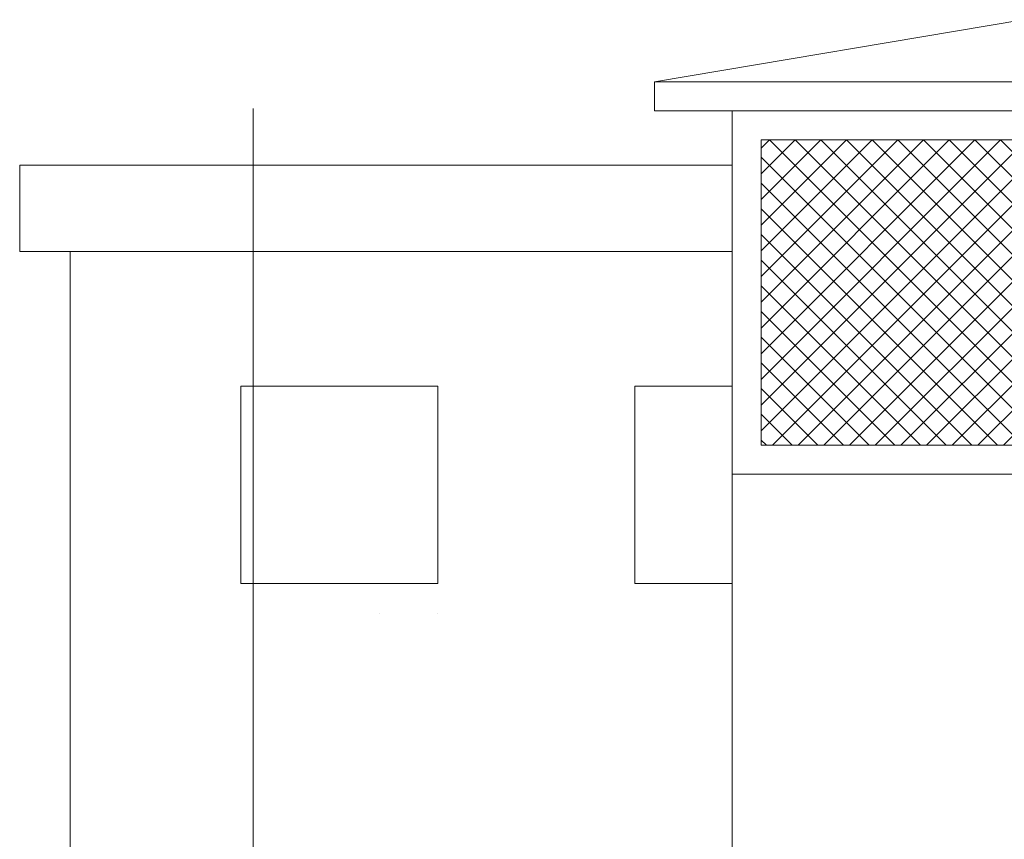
# Model space of a CAD drawing. Header units: millimetres. Extents: x -740 to 33545, y -26688 to 22494.
# Tile 196 of 256: x 9430 to 9498, y 13847 to 13903. Entities that reach past the tile are written whole.
import ezdxf
from ezdxf.lldxf.tags import DXFTag

# ---------------------------------------------------------------- set-up
doc = ezdxf.new("R2010")
doc.units = ezdxf.units.MM
doc.header["$MEASUREMENT"] = 0
for name, color, linetype, lineweight in [('A_l.widokowa', 252, 'Continuous', 18), ('l.przerywana', 252, 'ICAD_ISO03W100', 5), ('l.wypełnien', 252, 'Continuous', 5)]:
    doc.layers.add(name, color=color, linetype=linetype, lineweight=lineweight)
tags = doc.linetypes.add('ICAD_ISO03W100', pattern=[30, 12, -18]).pattern_tags.tags
tags[6:7] = [DXFTag(74, 4), DXFTag(75, 0), DXFTag(340, '0'), DXFTag(46, 1.0), DXFTag(50, 0.0), DXFTag(44, 0.0), DXFTag(45, 0.0)]
tags[4:5] = [DXFTag(74, 4), DXFTag(75, 0), DXFTag(340, '0'), DXFTag(46, 1.0), DXFTag(50, 0.0), DXFTag(44, 0.0), DXFTag(45, 0.0)]

# ---------------------------------------------------------------- blocks, each defined once
blk = doc.blocks.new('kominek')
at = {"layer": 'l.wypełnien'}
h = blk.add_hatch(dxfattribs=at)
h.set_pattern_fill('ANSI37', color=256, scale=10, style=0)
h.set_pattern_definition([(45, (0, 10), (-0.88388348, 0.88388348), []), (135, (0, 10), (-0.88388348, -0.88388348), [])])
h.paths.add_polyline_path([(4702.4, 10862.637), (4738.4, 10862.637), (4738.4, 10841.637), (4702.4, 10841.637)])
at = {"layer": 'A_l.widokowa', "color": 7}
for p, q in [((4695.055, 10866.637), (4720.4, 10870.905)), ((4745.744, 10866.637), (4720.4, 10870.905)), ((4695.055, 10866.637), (4720.4, 10866.637)), ((4745.744, 10866.637), (4720.4, 10866.637))]:
    blk.add_line(p, q, dxfattribs=at)
for points in [[(4700.4, 10864.637), (4695.055, 10864.637), (4695.055, 10866.637)], [(4740.4, 10864.637), (4745.744, 10864.637), (4745.744, 10866.637)]]:
    blk.add_lwpolyline(points, dxfattribs=at)
for points in [[(4700.4, 10864.637), (4740.4, 10864.637), (4740.4, 10839.637), (4700.4, 10839.637)], [(4702.4, 10862.637), (4738.4, 10862.637), (4738.4, 10841.637), (4702.4, 10841.637)]]:
    blk.add_lwpolyline(points, close=True, dxfattribs=at)
at = {"layer": 'A_l.widokowa'}
blk.add_lwpolyline([(4700.4, 10839.637), (4740.4, 10839.637), (4740.4, 10799.637), (4700.4, 10799.637)], close=True, dxfattribs=at)

msp = doc.modelspace()

# ---------------------------------------------------------------- linework, layer by layer
at = {"layer": 'A_l.widokowa', "linetype": 'Continuous'}
for points in [[(9429.823, 13893.19), (9478.85, 13893.19)], [(9429.823, 13893.19), (9429.823, 13887.237), (9429.823, 13887.237)], [(9429.823, 13887.237), (9478.85, 13887.237)], [(9478.85, 13887.237), (9429.823, 13887.237)], [(9433.296, 13887.237), (9433.296, 13833.624)], [(9445.038, 13864.415), (9445.038, 13877.976), (9445.038, 13877.976)], [(9445.038, 13877.976), (9458.599, 13877.976), (9458.599, 13877.976)], [(9458.599, 13877.976), (9445.038, 13877.976), (9445.038, 13877.976)], [(9458.599, 13877.976), (9458.599, 13864.415), (9458.599, 13864.415)], [(9472.159, 13864.415), (9472.159, 13877.976), (9472.159, 13877.976)], [(9472.159, 13877.976), (9478.85, 13877.976)], [(9478.85, 13877.976), (9472.159, 13877.976), (9472.159, 13877.976)], [(9458.599, 13864.415), (9445.038, 13864.415), (9445.038, 13864.415)], [(9445.038, 13864.415), (9458.599, 13864.415), (9458.599, 13864.415)], [(9478.85, 13864.415), (9472.159, 13864.415), (9472.159, 13864.415)], [(9472.159, 13864.415), (9478.85, 13864.415)]]:
    msp.add_lwpolyline(points, dxfattribs=at)
for points in [[(9454.596, 13862.356), (9454.596, 13862.356)], [(9458.599, 13862.356), (9458.599, 13862.356)]]:
    msp.add_lwpolyline(points, close=True, dxfattribs=at)
at = {"layer": 'l.przerywana', "ltscale": 0.5}
msp.add_line((9445.9, 13506.784), (9445.9, 13897.084), dxfattribs=at)

# ---------------------------------------------------------------- block references
at = {"layer": 'l.wypełnien', "xscale": -1}
msp.add_blockref('kominek', (14219.25, 3032.285), dxfattribs=at)

doc.saveas('drawing.dxf')
